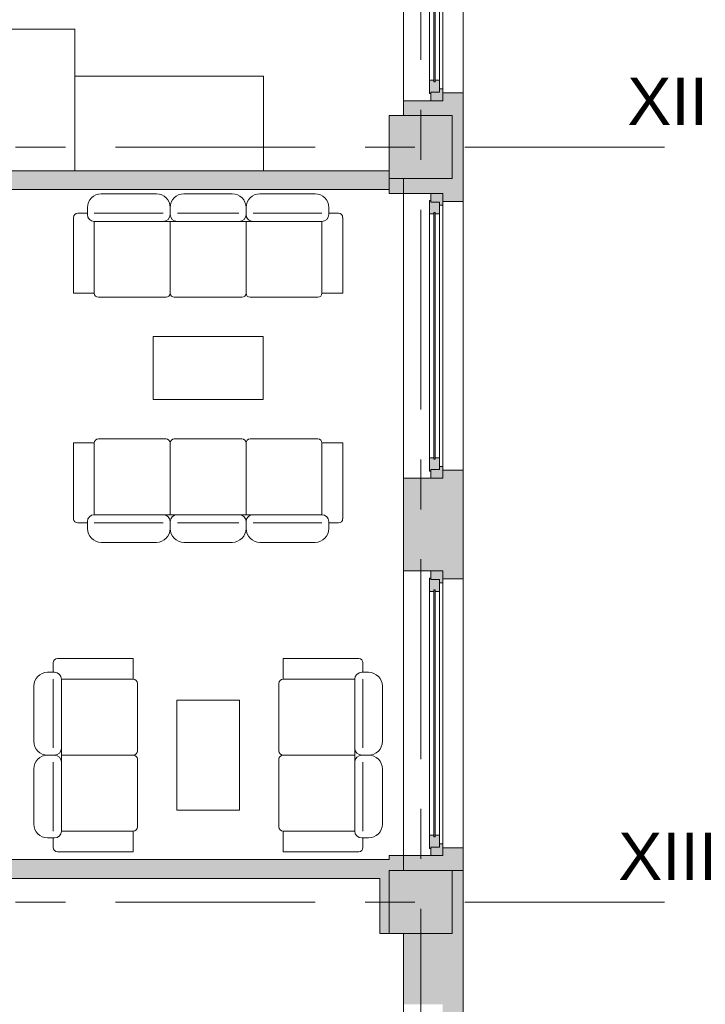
# Model space of a CAD drawing. Header units: centimetres. Extents: x -2424 to 2319, y 5 to 3760.
# Tile 80 of 117: x 932 to 1368, y 823 to 1449. Entities that reach past the tile are written whole.
import ezdxf

# ---------------------------------------------------------------- set-up
doc = ezdxf.new("R2010")
doc.units = ezdxf.units.CM
doc.linetypes.add('Oś', pattern=[222.25, 127, -31.75, 31.75, -31.75])
for name, color, linetype, lineweight in [('A-GLAZ', 151, 'Continuous', 13), ('A-WALL', 113, 'Continuous', 13), ('I-FURN', 30, 'Continuous', 9), ('S-COLS', 52, 'Continuous', 13), ('S-GRID', 1, 'Continuous', 13), ('S-GRID-IDEN', 1, 'Continuous', 13)]:
    doc.layers.add(name, color=color, linetype=linetype, lineweight=lineweight)
doc.layers.add('A-WALL-PATT', color=111, linetype='Continuous', lineweight=13, plot=False)
doc.styles.add('Arial_5', font='arial.ttf', dxfattribs={"height": 30})

msp = doc.modelspace()

# ---------------------------------------------------------------- hatches: boundary and pattern name
at = {"layer": 'A-GLAZ', "lineweight": 9}
h = msp.add_hatch(color=251, dxfattribs=at)
h.paths.add_polyline_path([(1193.88, 1578.83), (1193.88, 1573.33), (1199.38, 1573.33), (1199.38, 1571.33), (1201.38, 1571.33), (1201.38, 1578.83), (1196.01, 1578.83)], flags=0)
h.paths.add_polyline_path([(1199.38, 1405.33), (1199.38, 1403.33), (1193.88, 1403.33), (1193.88, 1397.83), (1201.38, 1397.83), (1201.38, 1405.33)], flags=0)
h = msp.add_hatch(color=251, dxfattribs=at)
h.paths.add_polyline_path([(1193.88, 1574.33), (1192.88, 1574.33), (1192.88, 1565.83), (1195.63, 1565.83), (1195.63, 1566.83), (1196.63, 1566.83), (1196.63, 1565.83), (1199.38, 1565.83), (1199.38, 1573.33), (1193.88, 1573.33)], flags=0)
h.paths.add_polyline_path([(1195.63, 1410.83), (1192.88, 1410.83), (1192.88, 1402.33), (1193.88, 1402.33), (1193.88, 1403.33), (1199.38, 1403.33), (1199.38, 1410.83), (1196.63, 1410.83), (1196.63, 1409.83), (1195.63, 1409.83)], flags=0)
for points in [[(1195.63, 1566.83), (1195.63, 1409.83), (1196.63, 1409.83), (1196.63, 1566.83), (1196.01, 1566.83)], [(1196.01, 1326.83), (1195.63, 1326.83), (1195.63, 1169.83), (1196.63, 1169.83), (1196.63, 1326.83)], [(1196.01, 1086.83), (1195.63, 1086.83), (1195.63, 929.83), (1196.63, 929.83), (1196.63, 1086.83)]]:
    msp.add_hatch(color=251, dxfattribs=at).paths.add_polyline_path(points, flags=0)
h = msp.add_hatch(color=251, dxfattribs=at)
h.paths.add_polyline_path([(1192.88, 1334.33), (1192.88, 1325.83), (1195.63, 1325.83), (1195.63, 1326.83), (1196.63, 1326.83), (1196.63, 1325.83), (1199.38, 1325.83), (1199.38, 1333.33), (1193.88, 1333.33), (1193.88, 1334.33)], flags=0)
h.paths.add_polyline_path([(1196.63, 1170.83), (1196.63, 1169.83), (1195.63, 1169.83), (1195.63, 1170.83), (1192.88, 1170.83), (1192.88, 1162.33), (1193.88, 1162.33), (1193.88, 1163.33), (1199.38, 1163.33), (1199.38, 1170.83)], flags=0)
h = msp.add_hatch(color=251, dxfattribs=at)
h.paths.add_polyline_path([(1193.88, 1338.83), (1193.88, 1333.33), (1199.38, 1333.33), (1199.38, 1331.33), (1201.38, 1331.33), (1201.38, 1338.83), (1196.01, 1338.83)], flags=0)
h.paths.add_polyline_path([(1201.38, 1165.33), (1199.38, 1165.33), (1199.38, 1163.33), (1193.88, 1163.33), (1193.88, 1157.83), (1201.38, 1157.83)], flags=0)
h = msp.add_hatch(color=251, dxfattribs=at)
h.paths.add_polyline_path([(1193.88, 1098.83), (1193.88, 1093.33), (1199.38, 1093.33), (1199.38, 1091.33), (1201.38, 1091.33), (1201.38, 1098.83), (1196.01, 1098.83)], flags=0)
h.paths.add_polyline_path([(1201.38, 925.33), (1199.38, 925.33), (1199.38, 923.33), (1193.88, 923.33), (1193.88, 917.83), (1201.38, 917.83)], flags=0)
h = msp.add_hatch(color=251, dxfattribs=at)
h.paths.add_polyline_path([(1192.88, 1094.33), (1192.88, 1085.83), (1195.63, 1085.83), (1195.63, 1086.83), (1196.63, 1086.83), (1196.63, 1085.83), (1199.38, 1085.83), (1199.38, 1093.33), (1193.88, 1093.33), (1193.88, 1094.33)], flags=0)
h.paths.add_polyline_path([(1196.63, 930.83), (1196.63, 929.83), (1195.63, 929.83), (1195.63, 930.83), (1192.88, 930.83), (1192.88, 922.33), (1193.88, 922.33), (1193.88, 923.33), (1199.38, 923.33), (1199.38, 930.83)], flags=0)
at = {"layer": 'S-COLS', "lineweight": 9}
for points in [[(1167.38, 1348.33), (1207.38, 1348.33), (1207.38, 1388.33), (1167.38, 1388.33)], [(1167.38, 868.33), (1207.38, 868.33), (1207.38, 908.33), (1167.38, 908.33)]]:
    msp.add_hatch(color=251, dxfattribs=at).paths.add_polyline_path(points, flags=0)

# ---------------------------------------------------------------- linework, layer by layer
at = {"layer": 'A-GLAZ', "color": 251, "lineweight": 9}
for p, q in [((1201.38, 1578.83), (1201.38, 1397.83)), ((1201.38, 1405.33), (1201.38, 1571.33)), ((1192.88, 1410.83), (1192.88, 1565.83)), ((1195.63, 1566.83), (1195.63, 1409.83)), ((1196.63, 1409.83), (1196.63, 1566.83)), ((1199.38, 1410.83), (1199.38, 1565.83)), ((1195.63, 1410.83), (1192.88, 1410.83)), ((1192.88, 1410.83), (1192.88, 1402.33)), ((1195.63, 1409.83), (1195.63, 1410.83)), ((1195.63, 1409.83), (1196.63, 1409.83)), ((1196.63, 1409.83), (1195.63, 1409.83)), ((1199.38, 1410.83), (1196.63, 1410.83)), ((1196.63, 1410.83), (1196.63, 1409.83)), ((1199.38, 1403.33), (1199.38, 1410.83)), ((1192.88, 1402.33), (1193.88, 1402.33)), ((1193.88, 1402.33), (1193.88, 1403.33)), ((1193.88, 1403.33), (1199.38, 1403.33)), ((1199.38, 1403.33), (1193.88, 1403.33)), ((1193.88, 1403.33), (1193.88, 1397.83)), ((1201.38, 1405.33), (1199.38, 1405.33)), ((1199.38, 1405.33), (1199.38, 1403.33)), ((1201.38, 1397.83), (1201.38, 1405.33)), ((1193.88, 1397.83), (1201.38, 1397.83)), ((1192.88, 1334.33), (1193.88, 1334.33)), ((1192.88, 1325.83), (1192.88, 1334.33)), ((1193.88, 1338.83), (1201.38, 1338.83)), ((1193.88, 1333.33), (1193.88, 1338.83)), ((1193.88, 1334.33), (1193.88, 1333.33)), ((1201.38, 1338.83), (1201.38, 1331.33)), ((1201.38, 1157.83), (1201.38, 1338.83)), ((1193.88, 1333.33), (1199.38, 1333.33)), ((1199.38, 1333.33), (1193.88, 1333.33)), ((1199.38, 1333.33), (1199.38, 1325.83)), ((1199.38, 1331.33), (1199.38, 1333.33)), ((1201.38, 1331.33), (1199.38, 1331.33)), ((1201.38, 1331.33), (1201.38, 1165.33)), ((1195.63, 1325.83), (1192.88, 1325.83)), ((1192.88, 1325.83), (1192.88, 1170.83)), ((1195.63, 1326.83), (1196.63, 1326.83)), ((1195.63, 1169.83), (1195.63, 1326.83)), ((1195.63, 1326.83), (1195.63, 1325.83)), ((1196.63, 1326.83), (1195.63, 1326.83)), ((1196.63, 1326.83), (1196.63, 1169.83)), ((1196.63, 1325.83), (1196.63, 1326.83)), ((1199.38, 1325.83), (1196.63, 1325.83)), ((1199.38, 1325.83), (1199.38, 1170.83)), ((1192.88, 1162.33), (1192.88, 1170.83)), ((1192.88, 1170.83), (1195.63, 1170.83)), ((1195.63, 1170.83), (1195.63, 1169.83)), ((1196.63, 1170.83), (1199.38, 1170.83)), ((1196.63, 1169.83), (1196.63, 1170.83)), ((1199.38, 1170.83), (1199.38, 1163.33)), ((1196.63, 1169.83), (1195.63, 1169.83)), ((1195.63, 1169.83), (1196.63, 1169.83)), ((1199.38, 1165.33), (1201.38, 1165.33)), ((1199.38, 1163.33), (1199.38, 1165.33)), ((1201.38, 1165.33), (1201.38, 1157.83)), ((1193.88, 1162.33), (1192.88, 1162.33)), ((1193.88, 1163.33), (1193.88, 1162.33)), ((1199.38, 1163.33), (1193.88, 1163.33)), ((1193.88, 1157.83), (1193.88, 1163.33)), ((1193.88, 1163.33), (1199.38, 1163.33)), ((1201.38, 1157.83), (1193.88, 1157.83)), ((1193.88, 1098.83), (1201.38, 1098.83)), ((1193.88, 1093.33), (1193.88, 1098.83)), ((1201.38, 1098.83), (1201.38, 1091.33)), ((1201.38, 917.83), (1201.38, 1098.83)), ((1192.88, 1094.33), (1193.88, 1094.33)), ((1192.88, 1085.83), (1192.88, 1094.33)), ((1193.88, 1094.33), (1193.88, 1093.33)), ((1193.88, 1093.33), (1199.38, 1093.33)), ((1199.38, 1093.33), (1193.88, 1093.33)), ((1199.38, 1093.33), (1199.38, 1085.83)), ((1199.38, 1091.33), (1199.38, 1093.33)), ((1201.38, 1091.33), (1199.38, 1091.33)), ((1201.38, 1091.33), (1201.38, 925.33)), ((1195.63, 1085.83), (1192.88, 1085.83)), ((1192.88, 1085.83), (1192.88, 930.83)), ((1195.63, 1086.83), (1196.63, 1086.83)), ((1195.63, 929.83), (1195.63, 1086.83)), ((1195.63, 1086.83), (1195.63, 1085.83)), ((1196.63, 1086.83), (1195.63, 1086.83)), ((1196.63, 1086.83), (1196.63, 929.83)), ((1196.63, 1085.83), (1196.63, 1086.83)), ((1199.38, 1085.83), (1196.63, 1085.83)), ((1199.38, 1085.83), (1199.38, 930.83)), ((1192.88, 922.33), (1192.88, 930.83)), ((1192.88, 930.83), (1195.63, 930.83)), ((1195.63, 930.83), (1195.63, 929.83)), ((1196.63, 929.83), (1195.63, 929.83)), ((1195.63, 929.83), (1196.63, 929.83)), ((1196.63, 930.83), (1199.38, 930.83)), ((1196.63, 929.83), (1196.63, 930.83)), ((1199.38, 930.83), (1199.38, 923.33)), ((1193.88, 922.33), (1192.88, 922.33)), ((1193.88, 923.33), (1193.88, 922.33)), ((1199.38, 923.33), (1193.88, 923.33)), ((1193.88, 917.83), (1193.88, 923.33)), ((1193.88, 923.33), (1199.38, 923.33)), ((1199.38, 925.33), (1201.38, 925.33)), ((1199.38, 923.33), (1199.38, 925.33)), ((1201.38, 925.33), (1201.38, 917.83)), ((1201.38, 917.83), (1193.88, 917.83))]:
    msp.add_line(p, q, dxfattribs=at)
at = {"layer": 'A-WALL', "color": 251, "lineweight": 9}
for p, q in [((1214.38, 2335.33), (1214.38, 1402.83)), ((1176.38, 1388.33), (1176.38, 1828.33)), ((1214.38, 1402.83), (1201.38, 1402.83)), ((1214.38, 381.33), (1214.38, 1402.83)), ((1193.88, 1397.83), (1176.38, 1397.83)), ((1167.38, 1353.33), (607.38, 1353.33)), ((1167.38, 1348.33), (1167.38, 1338.83)), ((1176.38, 1338.83), (1176.38, 1348.33)), ((542.38, 1341.33), (1167.38, 1341.33)), ((1167.38, 1338.83), (1193.88, 1338.83)), ((1176.38, 908.33), (1176.38, 1338.83)), ((1201.38, 1333.83), (1214.38, 1333.83)), ((1214.38, 1162.83), (1201.38, 1162.83)), ((1193.88, 1157.83), (1176.38, 1157.83)), ((1176.38, 1098.83), (1193.88, 1098.83)), ((1201.38, 1093.83), (1214.38, 1093.83)), ((1214.38, 922.83), (1201.38, 922.83)), ((1167.38, 915.33), (542.38, 915.33)), ((1193.88, 917.83), (1167.38, 917.83)), ((1167.38, 917.83), (1167.38, 915.33)), ((1207.38, 908.33), (1214.38, 908.33)), ((614.38, 903.33), (1161.38, 903.33)), ((1161.38, 903.33), (1161.38, 868.33)), ((1161.38, 868.33), (1167.38, 868.33)), ((1176.38, 428.33), (1176.38, 868.33))]:
    msp.add_line(p, q, dxfattribs=at)
at = {"layer": 'A-WALL-PATT', "color": 251, "linetype": 'Continuous', "lineweight": 9, "extrusion": (0, 0, -1)}
for points in [[(-1201.38, 1397.83), (-1207.38, 1388.33), (-1201.38, 1402.83)], [(-1201.38, 1402.83), (-1207.38, 1388.33), (-1214.38, 1402.83)], [(-1207.38, 1348.33), (-1214.38, 1333.83), (-1214.38, 1402.83)], [(-1214.38, 1402.83), (-1207.38, 1388.33), (-1207.38, 1348.33)], [(-1207.38, 1388.33), (-1176.38, 1397.83), (-1176.38, 1388.33)], [(-1176.38, 1397.83), (-1207.38, 1388.33), (-1201.38, 1397.83)], [(-607.38, 1348.33), (-1167.38, 1341.33), (-607.38, 1353.33)], [(-607.38, 1353.33), (-1167.38, 1341.33), (-1167.38, 1353.33)], [(-607.38, 1348.33), (-607.38, 1341.33), (-1167.38, 1341.33)], [(-1176.38, 1338.83), (-1167.38, 1348.33), (-1167.38, 1338.83)], [(-1167.38, 1348.33), (-1176.38, 1338.83), (-1176.38, 1348.33)], [(-1201.38, 1338.83), (-1176.38, 1348.33), (-1176.38, 1338.83)], [(-1176.38, 1348.33), (-1201.38, 1338.83), (-1207.38, 1348.33)], [(-1201.38, 1338.83), (-1214.38, 1333.83), (-1207.38, 1348.33)], [(-1214.38, 1333.83), (-1201.38, 1338.83), (-1201.38, 1333.83)], [(-1201.38, 1098.83), (-1214.38, 1093.83), (-1214.38, 1162.83)], [(-1201.38, 1162.83), (-1201.38, 1098.83), (-1214.38, 1162.83)], [(-1176.38, 1098.83), (-1201.38, 1157.83), (-1176.38, 1157.83)], [(-1201.38, 1157.83), (-1176.38, 1098.83), (-1201.38, 1098.83)], [(-1214.38, 1093.83), (-1201.38, 1098.83), (-1201.38, 1093.83)], [(-1201.38, 922.83), (-1201.38, 908.33), (-1214.38, 922.83)], [(-1214.38, 922.83), (-1201.38, 908.33), (-1207.38, 908.33)], [(-1214.38, 922.83), (-1207.38, 908.33), (-1214.38, 908.33)], [(-1167.38, 903.33), (-614.38, 915.33), (-614.38, 903.33)], [(-614.38, 915.33), (-1167.38, 903.33), (-1167.38, 915.33)], [(-1167.38, 915.33), (-1176.38, 908.33), (-1167.38, 917.83)], [(-1167.38, 917.83), (-1176.38, 908.33), (-1176.38, 917.83)], [(-1176.38, 908.33), (-1167.38, 915.33), (-1167.38, 908.33)], [(-1201.38, 908.33), (-1176.38, 917.83), (-1176.38, 908.33)], [(-1176.38, 917.83), (-1201.38, 908.33), (-1201.38, 917.83)], [(-1207.38, 868.33), (-1214.38, 847.33), (-1207.38, 908.33)], [(-1207.38, 908.33), (-1214.38, 847.33), (-1214.38, 908.33)], [(-1167.38, 868.33), (-1161.38, 903.33), (-1161.38, 868.33)], [(-1161.38, 903.33), (-1167.38, 868.33), (-1167.38, 903.33)], [(-1176.38, 866.16), (-1214.38, 847.33), (-1176.38, 868.33)], [(-1176.38, 868.33), (-1214.38, 847.33), (-1207.38, 868.33)], [(-1214.38, 847.33), (-1176.38, 866.16), (-1176.38, 847.33)], [(-1176.38, 823.33), (-1214.38, 847.33), (-1176.38, 847.33)], [(-1214.38, 847.33), (-1176.38, 823.33), (-1201.38, 823.33)], [(-1201.38, 823.33), (-1214.38, 818.33), (-1214.38, 847.33)], [(-1214.38, 818.33), (-1201.38, 823.33), (-1201.38, 818.33)]]:
    msp.add_solid(points, dxfattribs=at)
at = {"layer": 'A-WALL-PATT', "color": 251, "linetype": 'Continuous', "lineweight": 9}
for points in [[(1201.38, 1157.83), (1201.38, 1098.83), (1201.38, 1162.83)], [(1201.38, 917.83), (1201.38, 908.33), (1201.38, 922.83)]]:
    msp.add_solid(points, dxfattribs=at)
at = {"layer": 'I-FURN', "color": 251, "lineweight": 9}
for p, q in [((847.38, 1443.33), (967.38, 1443.33)), ((967.38, 1443.33), (967.38, 1353.33)), ((967.38, 1413.33), (967.38, 1353.33)), ((1087.38, 1413.33), (967.38, 1413.33)), ((1087.38, 1353.33), (1087.38, 1413.33)), ((1019.28, 1338.65), (984.18, 1338.65)), ((1067.55, 1338.65), (1036.83, 1338.65)), ((1120.2, 1338.65), (1085.1, 1338.65)), ((975.41, 1329.87), (975.41, 1325.48)), ((1028.06, 1329.87), (1028.06, 1325.48)), ((1076.32, 1329.87), (1076.32, 1325.48)), ((1128.97, 1325.48), (1128.97, 1329.87)), ((966.63, 1323.66), (966.63, 1275.47)), ((975.41, 1326.29), (969.27, 1326.29)), ((979.8, 1326.29), (1023.51, 1326.29)), ((979.8, 1275.47), (979.8, 1321.1)), ((979.8, 1321.1), (1028.06, 1321.1)), ((1023.67, 1326.29), (1017.53, 1326.29)), ((1028.06, 1275.47), (1028.06, 1321.1)), ((1028.06, 1321.1), (1076.32, 1321.1)), ((1032.61, 1326.29), (1071.77, 1326.29)), ((1076.32, 1321.1), (1076.32, 1275.47)), ((1076.32, 1321.1), (1124.58, 1321.1)), ((1124.58, 1326.29), (1080.87, 1326.29)), ((1124.58, 1321.1), (1124.58, 1275.47)), ((1128.97, 1326.29), (1135.11, 1326.29)), ((1137.75, 1275.47), (1137.75, 1323.66)), ((966.63, 1275.47), (979.8, 1275.47)), ((1025.43, 1272.83), (982.43, 1272.83)), ((1073.69, 1272.83), (1030.69, 1272.83)), ((1078.95, 1272.83), (1121.95, 1272.83)), ((1124.58, 1275.47), (1137.75, 1275.47)), ((1017.19, 1247.83), (1017.19, 1207.83)), ((1087.19, 1247.83), (1017.19, 1247.83)), ((1087.19, 1207.83), (1087.19, 1247.83)), ((1017.19, 1207.83), (1087.19, 1207.83)), ((966.63, 1180.2), (979.8, 1180.2)), ((966.63, 1132.01), (966.63, 1180.2)), ((979.8, 1180.2), (979.8, 1134.57)), ((1025.43, 1182.83), (982.43, 1182.83)), ((1028.06, 1180.2), (1028.06, 1134.57)), ((1073.69, 1182.83), (1030.69, 1182.83)), ((1076.32, 1134.57), (1076.32, 1180.2)), ((1078.95, 1182.83), (1121.95, 1182.83)), ((1124.58, 1180.2), (1137.75, 1180.2)), ((1124.58, 1134.57), (1124.58, 1180.2)), ((1137.75, 1180.2), (1137.75, 1132.01)), ((979.8, 1134.57), (1028.06, 1134.57)), ((1028.06, 1134.57), (1076.32, 1134.57)), ((1076.32, 1134.57), (1124.58, 1134.57)), ((975.41, 1129.38), (969.27, 1129.38)), ((975.41, 1125.8), (975.41, 1130.18)), ((979.8, 1129.38), (1023.51, 1129.38)), ((1023.67, 1129.38), (1017.53, 1129.38)), ((1028.06, 1125.8), (1028.06, 1130.18)), ((1032.61, 1129.38), (1071.77, 1129.38)), ((1076.32, 1125.8), (1076.32, 1130.18)), ((1124.58, 1129.38), (1080.87, 1129.38)), ((1128.97, 1130.18), (1128.97, 1125.8)), ((1128.97, 1129.38), (1135.11, 1129.38)), ((1019.28, 1117.02), (984.18, 1117.02)), ((1067.55, 1117.02), (1036.83, 1117.02)), ((1120.2, 1117.02), (1085.1, 1117.02)), ((953.73, 1034.4), (953.73, 1040.54)), ((1004.56, 1043.18), (956.37, 1043.18)), ((1004.56, 1030.01), (1004.56, 1043.18)), ((1099.82, 1043.18), (1148.01, 1043.18)), ((1099.82, 1030.01), (1099.82, 1043.18)), ((1150.64, 1034.4), (1150.64, 1040.54)), ((954.54, 1034.4), (950.15, 1034.4)), ((1149.84, 1034.4), (1154.23, 1034.4)), ((953.73, 1030.01), (953.73, 986.3)), ((958.93, 1030.01), (1004.56, 1030.01)), ((958.93, 981.75), (958.93, 1030.01)), ((1007.19, 984.38), (1007.19, 1027.38)), ((1097.19, 984.38), (1097.19, 1027.38)), ((1145.45, 1030.01), (1099.82, 1030.01)), ((1145.45, 981.75), (1145.45, 1030.01)), ((1150.64, 1030.01), (1150.64, 986.3)), ((941.38, 1025.63), (941.38, 990.53)), ((1163, 1025.63), (1163, 990.53)), ((1032.19, 1016.75), (1032.19, 946.75)), ((1072.19, 1016.75), (1032.19, 1016.75)), ((1072.19, 946.75), (1072.19, 1016.75)), ((950.15, 981.75), (954.54, 981.75)), ((953.73, 933.49), (953.73, 977.2)), ((958.93, 981.75), (1004.56, 981.75)), ((958.93, 933.49), (958.93, 981.75)), ((1007.19, 979.12), (1007.19, 936.12)), ((1097.19, 979.12), (1097.19, 936.12)), ((1145.45, 981.75), (1099.82, 981.75)), ((1145.45, 933.49), (1145.45, 981.75)), ((1154.23, 981.75), (1149.84, 981.75)), ((1150.64, 933.49), (1150.64, 977.2)), ((941.38, 972.98), (941.38, 937.88)), ((1163, 972.98), (1163, 937.88)), ((1032.19, 946.75), (1072.19, 946.75)), ((1004.56, 933.49), (958.93, 933.49)), ((1004.56, 920.33), (1004.56, 933.49)), ((1099.82, 920.33), (1099.82, 933.49)), ((1099.82, 933.49), (1145.45, 933.49)), ((950.15, 929.1), (954.54, 929.1)), ((953.73, 929.1), (953.73, 922.96)), ((1154.23, 929.1), (1149.84, 929.1)), ((1150.64, 929.1), (1150.64, 922.96)), ((956.37, 920.33), (1004.56, 920.33)), ((1148.01, 920.33), (1099.82, 920.33))]:
    msp.add_line(p, q, dxfattribs=at)
for centre, radius, start, end in [((984.18, 1329.87), 8.77, 90, 180), ((1019.28, 1329.87), 8.77, 0, 90), ((1036.83, 1329.87), 8.77, 90, 180), ((1067.55, 1329.87), 8.77, 360, 90), ((1085.1, 1329.87), 8.77, 90, 180), ((1120.2, 1329.87), 8.77, 0, 90), ((969.27, 1323.66), 2.63, 90, 180), ((979.8, 1325.48), 4.39, 180, 270), ((1023.67, 1325.48), 4.39, 270, 0), ((1032.45, 1325.48), 4.39, 180, 270), ((1071.93, 1325.48), 4.39, 270, 0), ((1080.71, 1325.48), 4.39, 180, 270), ((1124.58, 1325.48), 4.39, 270, 0), ((1135.11, 1323.66), 2.63, 0, 90), ((982.43, 1275.47), 2.63, 180, 270), ((1025.43, 1275.47), 2.63, 270, 0), ((1030.69, 1275.47), 2.63, 180, 270), ((1073.69, 1275.47), 2.63, 270, 0), ((1078.95, 1275.47), 2.63, 180, 270), ((1121.95, 1275.47), 2.63, 270, 0), ((982.43, 1180.2), 2.63, 90, 180), ((1025.43, 1180.2), 2.63, 0, 90), ((1030.69, 1180.2), 2.63, 90, 180), ((1073.69, 1180.2), 2.63, 0, 90), ((1078.95, 1180.2), 2.63, 90, 180), ((1121.95, 1180.2), 2.63, 0, 90), ((979.8, 1130.18), 4.39, 90, 180), ((1023.67, 1130.18), 4.39, 0, 90), ((1032.45, 1130.18), 4.39, 90, 180), ((1071.93, 1130.18), 4.39, 0, 90), ((1080.71, 1130.18), 4.39, 90, 180), ((1124.58, 1130.18), 4.39, 0, 90), ((969.27, 1132.01), 2.63, 180, 270), ((1135.11, 1132.01), 2.63, 270, 0), ((984.18, 1125.8), 8.77, 180, 270), ((1019.28, 1125.8), 8.77, 270, 0), ((1036.83, 1125.8), 8.77, 180, 270), ((1067.55, 1125.8), 8.77, 270, 0), ((1085.1, 1125.8), 8.77, 180, 270), ((1120.2, 1125.8), 8.77, 270, 0), ((956.37, 1040.54), 2.63, 90, 180), ((1148.01, 1040.54), 2.63, 0, 90), ((950.15, 1025.63), 8.77, 90, 180), ((954.54, 1030.01), 4.39, 0, 90), ((1149.84, 1030.01), 4.39, 90, 180), ((1154.23, 1025.63), 8.77, 0, 90), ((1004.56, 1027.38), 2.63, 0, 90), ((1099.82, 1027.38), 2.63, 90, 180), ((950.15, 990.53), 8.77, 180, 270), ((1154.23, 990.53), 8.77, 270, 0), ((954.54, 986.14), 4.39, 270, 0), ((1004.56, 984.38), 2.63, 270, 0), ((1099.82, 984.38), 2.63, 180, 270), ((1149.84, 986.14), 4.39, 180, 270), ((950.15, 972.98), 8.77, 90, 180), ((954.54, 977.36), 4.39, 0, 90), ((1004.56, 979.12), 2.63, 0, 90), ((1099.82, 979.12), 2.63, 90, 180), ((1149.84, 977.36), 4.39, 90, 180), ((1154.23, 972.98), 8.77, 0, 90), ((950.15, 937.88), 8.77, 180, 270), ((954.54, 933.49), 4.39, 270, 0), ((1004.56, 936.12), 2.63, 270, 0), ((1099.82, 936.12), 2.63, 180, 270), ((1149.84, 933.49), 4.39, 180, 270), ((1154.23, 937.88), 8.77, 270, 0), ((956.37, 922.96), 2.63, 180, 270), ((1148.01, 922.96), 2.63, 270, 0)]:
    msp.add_arc(centre, radius, start, end, dxfattribs=at)
at = {"layer": 'S-COLS', "color": 251, "lineweight": 9}
for p, q in [((1207.38, 1388.33), (1167.38, 1388.33)), ((1167.38, 1388.33), (1167.38, 1348.33)), ((1207.38, 1348.33), (1207.38, 1388.33)), ((1167.38, 1348.33), (1207.38, 1348.33)), ((1207.38, 908.33), (1167.38, 908.33)), ((1167.38, 908.33), (1167.38, 868.33)), ((1207.38, 868.33), (1207.38, 908.33)), ((1167.38, 868.33), (1207.38, 868.33))]:
    msp.add_line(p, q, dxfattribs=at)
at = {"layer": 'S-GRID', "color": 251, "linetype": 'Oś', "lineweight": 9}
for p, q in [((1187.38, 2884.27), (1187.38, 27.13)), ((1342.46, 1368.33), (-1368.76, 1368.33)), ((1342.46, 888.33), (-1368.76, 888.33))]:
    msp.add_line(p, q, dxfattribs=at)

# ---------------------------------------------------------------- texts
at = {"layer": 'S-GRID-IDEN', "color": 251, "lineweight": 9, "style": 'Arial_5'}
for s, p in [('XII', (1318.78, 1382.39)), ('XIII', (1313.01, 902.39))]:
    msp.add_text(s, height=30, dxfattribs=at).set_placement(p)

doc.saveas('drawing.dxf')
